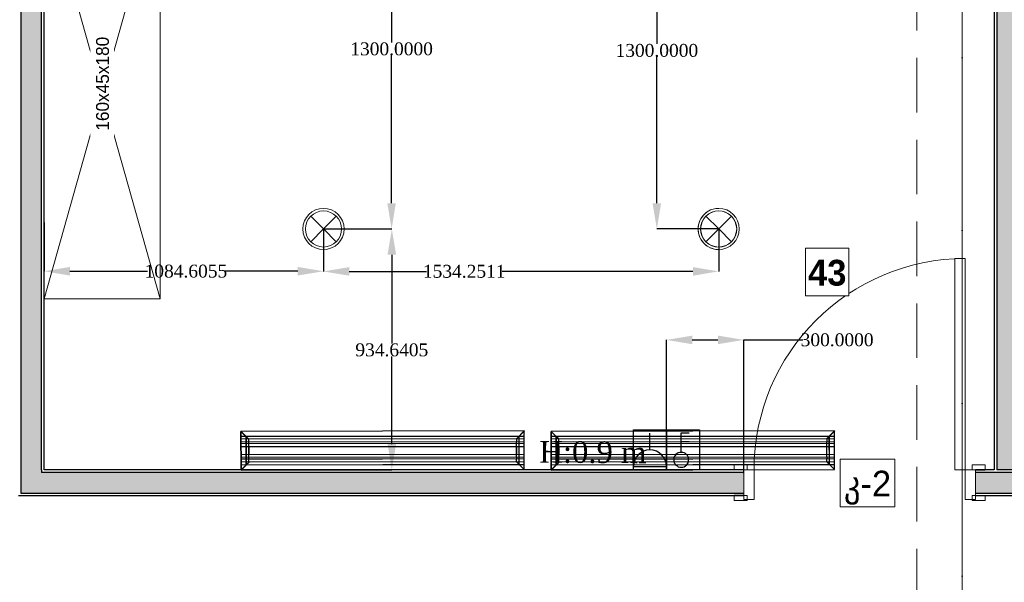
# Model space of a CAD drawing. Header units: millimetres. Extents: x 0 to 88385, y 0 to 41127.
# Tile 68 of 244: x 45573 to 49396, y 22507 to 24690. Entities that reach past the tile are written whole.
import ezdxf
from ezdxf import colors
from ezdxf.entities.mleader import LeaderData, LeaderLine
from ezdxf.enums import TextEntityAlignment as Align
from ezdxf.math import Vec2, Vec3

# ---------------------------------------------------------------- set-up
doc = ezdxf.new("R2010")
doc.units = ezdxf.units.MM
doc.header["$MEASUREMENT"] = 0
doc.set_wipeout_variables(frame=1)
for name, pattern in [('Dot & Dashed', [670.277762, 317.5, -176.388889, 0, -176.388874]), ('Hidden', [317.5, 211.666667, -105.833333]), ('Wipeout_Contour', [1000, 0, -1000])]:
    doc.linetypes.add(name, pattern=pattern)
for name, color, linetype in [('- განათება', 7, 'Continuous'), ('- მექანიკური ნაწილი', 7, 'Continuous'), ('- საშტეფცელო როზეტები', 7, 'Continuous'), ('Edges', 7, 'Continuous'), ('New_Structural - Bearing', 7, 'Continuous'), ('Structural - Bearing', 7, 'Continuous'), ('Structural - Grid', 7, 'Continuous')]:
    doc.layers.add(name, color=color, linetype=linetype)
for name, color, linetype, lineweight in [('New_Annotation - Text_Pen_No__1', 7, 'Continuous', 13), ('New_Annotation - Text_Pen_No__20', 1, 'Continuous', 0), ('New_Archicad Doors_Pen_No__1', 7, 'Continuous', 13), ('New_Interior - Furniture _Pen_No__1', 7, 'Continuous', 13), ('New_Structural - Bearing_Pen_No__1', 7, 'Continuous', 13)]:
    doc.layers.add(name, color=color, linetype=linetype, lineweight=lineweight)
for name, color, linetype, lineweight, true_color in [('New_Interior - Lamp_Pen_No__77', 7, 'Continuous', 20, 0xffeb28), ('New_Structural - Bearing_Pen_No__5', 7, 'Continuous', 25, 0x40a5ff), ('New_Structural - Bearing_Pen_No__57', 7, 'Continuous', 25, 0xdcd214), ('Structural - Bearing_Pen_No__81', 7, 'Continuous', 20, 0x6a6a6a), ('Structural - Grid_Pen_No__81', 7, 'Continuous', 20, 0x6a6a6a)]:
    doc.layers.add(name, color=color, linetype=linetype, lineweight=lineweight, true_color=true_color)
doc.styles.add('GENERATED_STYLE_2', font='txt')
doc.styles.add('GENERATED_STYLE_3', font='txt')
doc.styles.get("Standard").update_dxf_attribs({"font": 'sylfaen.ttf'})
doc.dimstyles.get("Standard").update_dxf_attribs({"dimtxt": 0.18, "dimasz": 0.18, "dimexe": 0.18, "dimexo": 0.0625, "dimgap": 0.09, "dimtad": 0, "dimtih": 1, "dimtoh": 1, "dimdec": 4, "dimzin": 0, "dimdsep": 46, "dimtxsty": 'Standard', "dimcen": 0.09, "dimadec": 0, "dimazin": 0, "dimtfac": 1, "dimtdec": 4, "dimtofl": 0, "dimtmove": 0, "dimatfit": 3, "dimfxl": 1, "dimtolj": 1, "dimtzin": 0, "dimarcsym": 0})

# ---------------------------------------------------------------- blocks, each defined once
blk = doc.blocks.new('Door_3')
at = {"layer": 'New_Archicad Doors_Pen_No__1', "color": 7, "linetype": 'Continuous', "lineweight": 13}
for p, q in [((370, 0), (370, 820)), ((370, 820), (410, 820)), ((410, 820), (410, 0)), ((-487, 0), (-487, 19)), ((-487, 19), (-437, 19)), ((-437, 0), (-487, 0)), ((-450, 0), (-487, 0)), ((-450, 0), (-487, 0)), ((-410, 0), (-450, 0)), ((-450, 0), (-450, -115)), ((-450, 0), (-450, -10)), ((-450, 0), (-450, -10)), ((-437, 19), (-437, 0)), ((-410, -115), (-410, 0)), ((410, 0), (370, 0)), ((450, 0), (410, 0)), ((410, 0), (410, -115)), ((437, 19), (487, 19)), ((437, 0), (437, 19)), ((487, 0), (437, 0)), ((450, -115), (450, 0)), ((450, 0), (450, -10)), ((450, 0), (450, -10)), ((450, 0), (487, 0)), ((450, 0), (487, 0)), ((487, 19), (487, 0)), ((-450, -10), (-450, -90)), ((-450, -10), (-450, -90)), ((450, -10), (450, -90)), ((450, -10), (450, -90)), ((-487, -119), (-487, -100)), ((-487, -100), (-437, -100)), ((-450, -100), (-487, -100)), ((-450, -100), (-487, -100)), ((-450, -90), (-450, -100)), ((-450, -90), (-450, -100)), ((-437, -100), (-437, -119)), ((437, -100), (487, -100)), ((437, -119), (437, -100)), ((450, -90), (450, -100)), ((450, -90), (450, -100)), ((450, -100), (487, -100)), ((450, -100), (487, -100)), ((487, -100), (487, -119)), ((-437, -119), (-487, -119)), ((-450, -115), (-410, -115)), ((410, -115), (450, -115)), ((487, -119), (437, -119))]:
    blk.add_line(p, q, dxfattribs=at)
blk.add_arc((410, 0), 820, 90, 180, dxfattribs=at)
blk = doc.blocks.new('Wall_62', base_point=(-19144.8, 22843.6))
at = {"layer": 'New_Structural - Bearing_Pen_No__57', "linetype": 'Continuous', "lineweight": 25, "true_color": 0xdcd214}
for points in [[(-38662.6, 22933.6), (-38662.6, 22853.6), (-38582.6, 22933.6)], [(-38582.6, 22933.6), (-38662.6, 22853.6), (-38582.6, 22853.6)], [(-38582.6, 22933.6), (-38582.6, 22853.6), (-35856.5, 22853.6), (-35856.5, 22933.6)], [(-34956.5, 22933.6), (-34956.5, 22853.6), (-34709.3, 22853.6), (-34709.3, 22933.6)]]:
    blk.add_hatch(color=52, dxfattribs=at).paths.add_polyline_path(points)
at = {"layer": 'New_Structural - Bearing_Pen_No__1', "color": 7, "linetype": 'Continuous', "lineweight": 13}
for p, q in [((-35856.5, 22943.6), (-35856.5, 22933.6)), ((-34956.5, 22943.6), (-34956.5, 22933.6)), ((-35856.5, 22933.6), (-35856.5, 22853.6)), ((-34956.5, 22933.6), (-34956.5, 22853.6)), ((-35856.5, 22853.6), (-35856.5, 22843.6)), ((-34956.5, 22853.6), (-34956.5, 22843.6))]:
    blk.add_line(p, q, dxfattribs=at)
at = {"layer": 'New_Structural - Bearing_Pen_No__5', "color": 161, "linetype": 'Continuous', "lineweight": 25, "true_color": 0x40a5ff}
for p, q in [((-38582.6, 22943.6), (-38582.6, 22933.6)), ((-35856.5, 22943.6), (-35893.5, 22943.6)), ((-34956.5, 22943.6), (-34919.5, 22943.6)), ((-38662.6, 22933.6), (-38662.6, 22853.6)), ((-35856.5, 22933.6), (-38582.6, 22933.6)), ((-34709.3, 22933.6), (-34956.5, 22933.6)), ((-38662.6, 22853.6), (-38582.6, 22853.6)), ((-38582.6, 22853.6), (-35856.5, 22853.6)), ((-35856.5, 22843.6), (-35893.5, 22843.6)), ((-34956.5, 22853.6), (-34709.3, 22853.6)), ((-34956.5, 22843.6), (-34919.5, 22843.6))]:
    blk.add_line(p, q, dxfattribs=at)
at = {"layer": 'New_Structural - Bearing_Pen_No__5', "color": 161, "linetype": 'Continuous', "lineweight": 25, "true_color": 0x40a5ff, "flags": 128}
for points in [[(-35856.5, 22943.6), (-38572.6, 22943.6)], [(-34883.8, 22943.6), (-34956.5, 22943.6)], [(-34793.8, 22943.6), (-34873.8, 22943.6)], [(-38672.6, 22843.6), (-35856.5, 22843.6)], [(-34956.5, 22843.6), (-34709.3, 22843.6)]]:
    blk.add_lwpolyline(points, dxfattribs=at)
at = {"layer": 'New_Archicad Doors_Pen_No__1', "color": 7, "linetype": 'Continuous', "lineweight": 13, "zscale": 1000}
blk.add_blockref('Door_3', (-35406.5, 22943.6), dxfattribs=at)
blk = doc.blocks.new('Wall_63', base_point=(-38672.6, 22843.6))
at = {"layer": 'New_Structural - Bearing_Pen_No__57', "linetype": 'Continuous', "lineweight": 25, "true_color": 0xdcd214}
blk.add_hatch(color=52, dxfattribs=at).paths.add_polyline_path([(-38582.6, 30175.2), (-38662.6, 30175.2), (-38662.6, 22933.6), (-38582.6, 22933.6)])
at = {"layer": 'New_Structural - Bearing_Pen_No__5', "color": 161, "linetype": 'Continuous', "lineweight": 25, "true_color": 0x40a5ff}
for p, q in [((-38662.6, 30175.2), (-38662.6, 22933.6)), ((-38582.6, 22943.6), (-38582.6, 30175.2)), ((-38582.6, 22943.6), (-38582.6, 22933.6)), ((-38662.6, 22933.6), (-38662.6, 22853.6))]:
    blk.add_line(p, q, dxfattribs=at)
at = {"layer": 'New_Structural - Bearing_Pen_No__5', "color": 161, "linetype": 'Continuous', "lineweight": 25, "true_color": 0x40a5ff, "flags": 128}
blk.add_lwpolyline([(-38572.6, 22943.6), (-38572.6, 30008.2)], dxfattribs=at)
blk = doc.blocks.new('Wall_64', base_point=(-34783.8, 32488))
at = {"layer": 'New_Structural - Bearing_Pen_No__57', "linetype": 'Continuous', "lineweight": 25, "true_color": 0xdcd214}
blk.add_hatch(color=52, dxfattribs=at).paths.add_polyline_path([(-34873.8, 32488), (-34873.8, 26838), (-34833.8, 26838), (-34833.8, 26488), (-34873.8, 26488), (-34873.8, 22943.6), (-34793.8, 22943.6), (-34793.8, 32488)])
at = {"layer": 'New_Structural - Bearing_Pen_No__1', "color": 7, "linetype": 'Continuous', "lineweight": 13, "flags": 128}
blk.add_lwpolyline([(-34793.8, 22943.6), (-34873.8, 22943.6)], dxfattribs=at)
at = {"layer": 'New_Structural - Bearing_Pen_No__5', "color": 161, "linetype": 'Continuous', "lineweight": 25, "true_color": 0x40a5ff}
blk.add_line((-34873.8, 26488), (-34873.8, 22943.6), dxfattribs=at)
at = {"layer": 'New_Structural - Bearing_Pen_No__5', "color": 161, "linetype": 'Continuous', "lineweight": 25, "true_color": 0x40a5ff, "flags": 128}
blk.add_lwpolyline([(-34883.8, 26488), (-34883.8, 22943.6)], dxfattribs=at)
blk = doc.blocks.new('Wardrobe 01_2')
at = {"layer": 'New_Interior - Furniture _Pen_No__1', "color": 7, "linetype": 'Continuous', "lineweight": 13}
for p, q in [((1600, 0), (0, 450)), ((0, 0), (1600, 450))]:
    blk.add_line(p, q, dxfattribs=at)
at = {"layer": 'New_Interior - Furniture _Pen_No__1', "color": 7, "linetype": 'Continuous', "lineweight": 13, "flags": 128}
blk.add_lwpolyline([(0, 0), (1600, 0), (1600, 450), (0, 450)], close=True, dxfattribs=at)
blk = doc.blocks.new('Standard grid marker_2')
at = {"layer": 'Structural - Grid_Pen_No__81', "color": 251, "linetype": 'Continuous', "lineweight": 20, "true_color": 0x6a6a6a}
blk.add_line((1000, 0), (27734.9, 0), dxfattribs=at)
at = {"layer": 'Structural - Grid_Pen_No__81', "color": 251, "lineweight": 20, "true_color": 0x6a6a6a, "style": 'GENERATED_STYLE_2'}
for tag, p in [('AC_MarkerText_1_0', (-1.5, -46.7)), ('AC_MarkerText_1_1', (28933.4, -46.7))]:
    blk.add_attdef(tag, text='', height=100, rotation=270, dxfattribs=at).set_placement(p, align=Align.TOP_CENTER)
blk = doc.blocks.new('Beam_7', base_point=(-35008.8, 14663))
at = {"layer": 'Structural - Bearing_Pen_No__81', "color": 251, "linetype": 'Dot & Dashed', "lineweight": 20, "true_color": 0x6a6a6a}
blk.add_line((-35008.8, 14663), (-35008.8, 32663), dxfattribs=at)
at = {"layer": 'Structural - Bearing_Pen_No__81', "color": 251, "linetype": 'Hidden', "lineweight": 20, "true_color": 0x6a6a6a}
blk.add_line((-35183.8, 20838), (-35183.8, 26488), dxfattribs=at)
blk = doc.blocks.new('2-იანი ჩარჩო')
at = {"layer": '- საშტეფცელო როზეტები', "color": 5}
blk.add_line((8600.4, 3737), (8600.4, 3582), dxfattribs=at)
for points in [[(8472.1, 3582), (8472.1, 3737), (8600.4, 3737)], [(8600.4, 3737), (8728.7, 3737), (8728.7, 3582), (8600.4, 3582)], [(8600.4, 3582), (8472.1, 3582)]]:
    blk.add_lwpolyline(points, dxfattribs=at)
blk = doc.blocks.new('- საშტეფცელო როზეტი IP22')
at = {"layer": '- საშტეფცელო როზეტები', "color": 5}
for p, q in [((8536.7, 3822.7), (8536.7, 3888.1)), ((8472.6, 3758.6), (8600.9, 3758.6))]:
    blk.add_line(p, q, dxfattribs=at)
blk.add_arc((8536.7, 3758.6), 64.1, 0, 180, dxfattribs=at)
blk = doc.blocks.new('ორკლავიშა ჩამრთველლი იპ 22')
at = {"layer": '- განათება', "color": 6}
for points in [[(0, 353), (-106, 353)], [(0, 97), (0, 353)], [(0, 238), (-106, 238)]]:
    blk.add_lwpolyline(points, dxfattribs=at)
blk.add_circle((0, 0), 97.5, dxfattribs=at)
blk = doc.blocks.new('lineardiffplan')
at = {"layer": 'Edges'}
for p, q in [((392.8, 274.9), (392.8, 274.6)), ((393.1, 274.9), (392.8, 274.9)), ((422.8, 244.9), (392.8, 274.9)), ((392.8, 274.6), (392.9, 274.5)), ((392.9, 125.2), (392.9, 274.5)), ((412.4, 255), (392.9, 274.5)), ((393.1, 274.9), (393.2, 274.8)), ((393.2, 274.8), (412.7, 255.3)), ((1462.8, 244.9), (1492.8, 274.9)), ((1472.9, 255.3), (1492.4, 274.8)), ((1473.2, 254.9), (1492.8, 274.5)), ((1492.4, 274.8), (1492.5, 274.9)), ((1492.8, 274.9), (1492.5, 274.9)), ((1492.8, 274.5), (1492.8, 274.9)), ((1492.8, 274.5), (1492.8, 274.5)), ((1492.8, 125.4), (1492.8, 274.5)), ((1492.8, 255.3), (392.9, 255.3)), ((392.9, 254.9), (1492.8, 254.9)), ((392.9, 244.9), (1492.8, 244.9)), ((392.9, 233.2), (1492.8, 233.2)), ((392.9, 233), (1492.8, 233)), ((412.4, 144.7), (412.4, 255)), ((412.8, 254.6), (412.4, 255)), ((412.7, 255.3), (413.1, 254.9)), ((412.8, 145.1), (412.8, 254.6)), ((412.8, 254.6), (422.8, 244.6)), ((413.1, 254.9), (423.1, 244.9)), ((422.8, 244.6), (422.8, 244.9)), ((422.8, 244.9), (423.1, 244.9)), ((422.8, 244.6), (422.8, 244.6)), ((422.8, 244.6), (422.8, 233.2)), ((422.8, 233), (422.8, 233.2)), ((422.8, 226.8), (422.8, 233)), ((423.1, 244.9), (423.1, 244.9)), ((1472.5, 254.9), (1462.5, 244.9)), ((1462.5, 244.9), (1462.5, 244.9)), ((1462.5, 244.9), (1462.8, 244.9)), ((1462.8, 244.9), (1462.9, 244.6)), ((1462.8, 244.5), (1462.9, 244.6)), ((1462.8, 233.2), (1462.8, 244.5)), ((1462.8, 233), (1462.8, 233.2)), ((1462.8, 226.8), (1462.8, 233)), ((1462.9, 244.6), (1472.8, 254.5)), ((1472.9, 255.3), (1472.5, 254.9)), ((1472.8, 254.5), (1473.2, 254.9)), ((1472.8, 254.5), (1472.8, 145.3)), ((1473.2, 144.9), (1473.2, 254.9)), ((392.9, 226.8), (1492.8, 226.8)), ((392.9, 226.5), (1492.8, 226.5)), ((392.9, 214.9), (1492.8, 214.9)), ((1492.8, 214.8), (392.9, 214.8)), ((422.4, 214.9), (422.3, 214.9)), ((422.8, 214.9), (422.4, 214.9)), ((422.8, 226.5), (422.8, 226.8)), ((422.8, 214.9), (422.8, 226.5)), ((422.8, 184.9), (422.8, 214.9)), ((423.2, 214.9), (422.8, 214.9)), ((423.2, 214.8), (422.8, 214.9)), ((423.2, 214.8), (423.2, 214.9)), ((423.2, 214.8), (423.2, 184.9)), ((1462.8, 214.9), (1462.4, 214.9)), ((1462.4, 214.9), (1462.4, 214.8)), ((1462.8, 214.9), (1462.4, 214.8)), ((1462.4, 184.9), (1462.4, 214.8)), ((1462.8, 226.5), (1462.8, 226.8)), ((1462.8, 214.9), (1462.8, 226.5)), ((1462.8, 214.9), (1462.8, 184.9)), ((1462.8, 214.9), (1463.2, 214.9)), ((1463.2, 214.9), (1463.3, 214.9)), ((392.8, 124.9), (422.8, 154.9)), ((1492.8, 184.9), (392.9, 184.9)), ((392.9, 173.2), (1492.8, 173.2)), ((392.9, 173), (1492.8, 173)), ((392.9, 166.8), (1492.8, 166.8)), ((392.9, 166.5), (1492.8, 166.5)), ((392.9, 154.9), (1492.8, 154.9)), ((412.8, 145.1), (422.8, 155.1)), ((423.1, 154.8), (413.1, 144.9)), ((422.4, 184.9), (422.3, 184.9)), ((422.8, 184.9), (422.4, 184.9)), ((422.8, 184.9), (423.2, 184.9)), ((422.8, 173.2), (422.8, 184.9)), ((422.8, 173), (422.8, 173.2)), ((422.8, 173), (422.8, 166.8)), ((422.8, 166.5), (422.8, 166.8)), ((422.8, 155.1), (422.8, 166.5)), ((422.8, 154.9), (422.8, 155.1)), ((422.8, 155.1), (422.8, 155.1)), ((423.1, 154.8), (422.8, 154.9)), ((423.1, 154.8), (423.1, 154.9)), ((1462.4, 184.9), (1462.8, 184.9)), ((1462.5, 154.8), (1462.4, 154.9)), ((1462.8, 154.9), (1462.5, 154.8)), ((1462.5, 154.8), (1472.4, 144.9)), ((1462.8, 173.2), (1462.8, 184.9)), ((1463.2, 184.9), (1462.8, 184.9)), ((1462.8, 173), (1462.8, 173.2)), ((1462.8, 166.8), (1462.8, 173)), ((1462.8, 166.5), (1462.8, 166.8)), ((1462.8, 155.3), (1462.8, 166.5)), ((1462.9, 155.2), (1462.8, 155.3)), ((1462.9, 155.2), (1462.8, 154.9)), ((1462.8, 154.9), (1492.8, 124.9)), ((1472.8, 145.3), (1462.9, 155.2)), ((1463.2, 184.9), (1463.3, 184.9)), ((392.9, 125.2), (392.8, 125.1)), ((392.8, 125.1), (392.8, 124.9)), ((392.8, 124.9), (393.1, 124.9)), ((1492.8, 144.9), (392.9, 144.9)), ((392.9, 125.2), (412.4, 144.7)), ((392.9, 144.5), (1492.8, 144.5)), ((393.2, 124.9), (393.1, 124.9)), ((412.7, 144.5), (393.2, 124.9)), ((412.8, 145.1), (412.4, 144.7)), ((412.7, 144.5), (413.1, 144.9)), ((1472.4, 144.9), (1472.8, 144.5)), ((1473.2, 144.9), (1472.8, 145.3)), ((1472.8, 144.5), (1492.4, 124.9)), ((1473.2, 144.9), (1492.8, 125.4)), ((1492.4, 124.9), (1492.8, 124.9)), ((1492.4, 124.9), (1492.4, 124.9)), ((1492.8, 125.3), (1492.8, 125.4)), ((1492.8, 124.9), (1492.8, 125.3))]:
    blk.add_line(p, q, dxfattribs=at)
blk.add_lwpolyline([(393.2, 274.8), (1492.8, 274.8), (1492.8, 124.9), (393.2, 124.9)], close=True, dxfattribs=at)
blk = doc.blocks.new('Recessed Spot')
at = {"layer": 'New_Interior - Lamp_Pen_No__77', "color": 2, "linetype": 'Continuous', "lineweight": 20, "true_color": 0xffeb28}
for q in [(-49.5, 49.5), (49.5, 49.5), (-49.5, -49.5), (49.5, -49.5)]:
    blk.add_line((0, 0), q, dxfattribs=at)
at = {"layer": 'New_Interior - Lamp_Pen_No__77', "color": 2, "linetype": 'Continuous', "lineweight": 20, "true_color": 0xffeb28, "flags": 128}
blk.add_lwpolyline([(80, 0, 1), (-80, 0, 1)], format="xyb", close=True, dxfattribs=at)
at = {"layer": 'New_Interior - Lamp_Pen_No__77', "color": 2, "linetype": 'Continuous', "lineweight": 20, "true_color": 0xffeb28}
blk.add_circle((0, 0), 70, dxfattribs=at)
blk = doc.blocks.new('*D533')
at = {"layer": '- საშტეფცელო როზეტები', "color": 0, "lineweight": -2, "transparency": 16777216}
for p, q in [((48083.8, 22943.7), (48083.8, 23448)), ((48183.8, 23447.8), (48283.8, 23447.8)), ((48383.8, 22930.7), (48383.8, 23448)), ((48383.8, 23447.8), (48612.9, 23447.8))]:
    blk.add_line(p, q, dxfattribs=at)
at = {"layer": '- საშტეფცელო როზეტები', "color": 0, "transparency": 16777216}
for points in [[(48183.8, 23464.5), (48183.8, 23431.2), (48083.8, 23447.8)], [(48283.8, 23464.5), (48283.8, 23431.2), (48383.8, 23447.8)]]:
    blk.add_solid(points, dxfattribs=at)
at = {"layer": 'Defpoints', "color": 0, "transparency": 16777216}
for p in [(48083.8, 23447.8), (48083.8, 22943.6), (48383.8, 22930.6)]:
    blk.add_point(p, dxfattribs=at)
at = {"layer": '- საშტეფცელო როზეტები', "color": 0, "transparency": 16777216, "insert": (48746.4, 23447.8), "char_height": 50, "attachment_point": 5}
blk.add_mtext('\\A1;{\\fSylfaen|b0|i0|c0|p18;300.0000}', dxfattribs=at)
blk = doc.blocks.new('*D662')
at = {"layer": '- განათება', "color": 0, "lineweight": -2, "transparency": 16777216}
for p, q in [((45667.6, 23902.9), (45667.6, 23714.1)), ((46752.3, 23878.2), (46752.3, 23714.1)), ((45767.6, 23714.3), (46069.5, 23714.3)), ((46652.3, 23714.3), (46366.5, 23714.3))]:
    blk.add_line(p, q, dxfattribs=at)
at = {"layer": '- განათება', "color": 0, "transparency": 16777216}
for points in [[(45767.6, 23730.9), (45767.6, 23697.6), (45667.6, 23714.3)], [(46652.3, 23730.9), (46652.3, 23697.6), (46752.3, 23714.3)]]:
    blk.add_solid(points, dxfattribs=at)
at = {"layer": 'Defpoints', "color": 0, "transparency": 16777216}
for p in [(45667.6, 23903), (46752.3, 23878.2), (46752.3, 23714.3)]:
    blk.add_point(p, dxfattribs=at)
at = {"layer": '- განათება', "color": 0, "transparency": 16777216, "insert": (46218, 23714.3), "char_height": 50, "attachment_point": 5}
blk.add_mtext('\\A1;{\\fSylfaen|b0|i0|c0|p18;1084.6055}', dxfattribs=at)
blk = doc.blocks.new('*D663')
at = {"layer": '- განათება', "color": 0, "lineweight": -2, "transparency": 16777216}
for p, q in [((46752.3, 23878.2), (47017.7, 23878.2)), ((47017.5, 23778.2), (47017.5, 23434.4)), ((47017.5, 23043.6), (47017.5, 23383)), ((46756.5, 22943.6), (47017.7, 22943.6))]:
    blk.add_line(p, q, dxfattribs=at)
at = {"layer": '- განათება', "color": 0, "transparency": 16777216}
for points in [[(47000.9, 23778.2), (47034.2, 23778.2), (47017.5, 23878.2)], [(47000.9, 23043.6), (47034.2, 23043.6), (47017.5, 22943.6)]]:
    blk.add_solid(points, dxfattribs=at)
at = {"layer": 'Defpoints', "color": 0, "transparency": 16777216}
for p in [(46752.3, 23878.2), (47017.5, 23878.2), (46756.4, 22943.6)]:
    blk.add_point(p, dxfattribs=at)
at = {"layer": '- განათება', "color": 0, "transparency": 16777216, "insert": (47017.5, 23408.7), "char_height": 50, "attachment_point": 5}
blk.add_mtext('\\A1;{\\fSylfaen|b0|i0|c0|p18;934.6405}', dxfattribs=at)
blk = doc.blocks.new('*D671')
at = {"layer": '- განათება', "color": 0, "lineweight": -2, "transparency": 16777216}
for p, q in [((46752.3, 25178.2), (47016.7, 25178.2)), ((47016.6, 25078.2), (47016.6, 24602.3)), ((47016.6, 23978.2), (47016.6, 24551)), ((46752.3, 23878.2), (47016.7, 23878.2))]:
    blk.add_line(p, q, dxfattribs=at)
at = {"layer": '- განათება', "color": 0, "transparency": 16777216}
for points in [[(46999.9, 25078.2), (47033.2, 25078.2), (47016.6, 25178.2)], [(46999.9, 23978.2), (47033.2, 23978.2), (47016.6, 23878.2)]]:
    blk.add_solid(points, dxfattribs=at)
at = {"layer": 'Defpoints', "color": 0, "transparency": 16777216}
for p in [(46752.3, 25178.2), (46752.3, 23878.2), (47016.6, 23878.2)]:
    blk.add_point(p, dxfattribs=at)
at = {"layer": '- განათება', "color": 0, "transparency": 16777216, "insert": (47016.6, 24576.7), "char_height": 50, "attachment_point": 5}
blk.add_mtext('\\A1;{\\fSylfaen|b0|i0|c0|p18;1300.0000}', dxfattribs=at)
blk = doc.blocks.new('*D672')
at = {"layer": '- განათება', "color": 0, "lineweight": -2, "transparency": 16777216}
for p, q in [((46752.3, 23878.2), (46752.3, 23713.4)), ((48286.5, 23878.2), (48286.5, 23713.4)), ((46852.3, 23713.6), (47151.7, 23713.6)), ((48186.5, 23713.6), (47445.5, 23713.6))]:
    blk.add_line(p, q, dxfattribs=at)
at = {"layer": '- განათება', "color": 0, "transparency": 16777216}
for points in [[(46852.3, 23730.3), (46852.3, 23696.9), (46752.3, 23713.6)], [(48186.5, 23730.3), (48186.5, 23696.9), (48286.5, 23713.6)]]:
    blk.add_solid(points, dxfattribs=at)
at = {"layer": 'Defpoints', "color": 0, "transparency": 16777216}
for p in [(46752.3, 23878.2), (48286.5, 23878.2), (48286.5, 23713.6)]:
    blk.add_point(p, dxfattribs=at)
at = {"layer": '- განათება', "color": 0, "transparency": 16777216, "insert": (47298.6, 23713.6), "char_height": 50, "attachment_point": 5}
blk.add_mtext('\\A1;{\\fSylfaen|b0|i0|c0|p18;1534.2511}', dxfattribs=at)
blk = doc.blocks.new('*D675')
at = {"layer": '- განათება', "color": 0, "lineweight": -2, "transparency": 16777216}
for p, q in [((48286.4, 25178.2), (48046.3, 25178.2)), ((48046.5, 25078.2), (48046.5, 24596.3)), ((48046.5, 23978.2), (48046.5, 24545)), ((48286.4, 23878.2), (48046.3, 23878.2))]:
    blk.add_line(p, q, dxfattribs=at)
at = {"layer": '- განათება', "color": 0, "transparency": 16777216}
for points in [[(48029.8, 25078.2), (48063.2, 25078.2), (48046.5, 25178.2)], [(48029.8, 23978.2), (48063.2, 23978.2), (48046.5, 23878.2)]]:
    blk.add_solid(points, dxfattribs=at)
at = {"layer": 'Defpoints', "color": 0, "transparency": 16777216}
for p in [(48286.5, 25178.2), (48046.5, 23878.2), (48286.5, 23878.2)]:
    blk.add_point(p, dxfattribs=at)
at = {"layer": '- განათება', "color": 0, "transparency": 16777216, "insert": (48046.5, 24570.7), "char_height": 50, "attachment_point": 5}
blk.add_mtext('\\A1;{\\fSylfaen|b0|i0|c0|p18;1300.0000}', dxfattribs=at)
blk = doc.blocks.new('AVARIULI GANATEBA')
at = {"layer": '- განათება', "color": 3, "linetype": 'Continuous', "lineweight": 20}
for q in [(-49.5, 49.5), (49.5, 49.5), (-49.5, -49.5), (49.5, -49.5)]:
    blk.add_line((0, 0), q, dxfattribs=at)
for major_axis, start_param, end_param in [((56.6, 56.6), 0.785398, 3.926991), ((56.6, 56.6), 3.926991, 7.068583), ((-49.5, 49.5), 2.356194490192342, 8.639379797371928)]:
    blk.add_ellipse((0, 0), major_axis=major_axis, ratio=1, start_param=start_param, end_param=end_param, dxfattribs=at)

msp = doc.modelspace()

# ---------------------------------------------------------------- block references
at = {"layer": '- განათება', "color": 2, "linetype": 'Continuous', "lineweight": 20, "true_color": 0xffeb28, "zscale": 1000, "rotation": 89.99999999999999}
for p in [(46752.25477, 23878.24177), (48286.5059, 23878.24177)]:
    msp.add_blockref('Recessed Spot', p, dxfattribs=at)
at = {"layer": '- განათება', "color": 1}
msp.add_blockref('AVARIULI GANATEBA', (48286.5059, 23878.24177), dxfattribs=at)
at = {"layer": '- განათება', "color": 6, "xscale": -0.2965673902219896, "yscale": 0.2965673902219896, "zscale": 0.2965673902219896}
msp.add_blockref('ორკლავიშა ჩამრთველლი იპ 22', (48141, 22982.49288), dxfattribs=at)
at = {"layer": '- მექანიკური ნაწილი', "xscale": -1, "rotation": 0.08827330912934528}
for p in [(47924.96394, 22820.15643), (49129.21313, 22820.15643)]:
    msp.add_blockref('lineardiffplan', p, dxfattribs=at)
at = {"layer": '- საშტეფცელო როზეტები', "color": 5}
msp.add_blockref('2-იანი ჩარჩო', (39483.36652, 19361.62884), dxfattribs=at)
at = {"layer": '- საშტეფცელო როზეტები'}
msp.add_blockref('- საშტეფცელო როზეტი IP22', (39482.87678, 19198.01547), dxfattribs=at)
at = {"layer": 'New_Interior - Furniture _Pen_No__1', "color": 7, "linetype": 'Continuous', "lineweight": 13, "xscale": -1, "zscale": 1000, "rotation": 90}
msp.add_blockref('Wardrobe 01_2', (46117.6493, 25206.69146), dxfattribs=at)
at = {"layer": 'New_Structural - Bearing', "color": 7, "lineweight": 35}
for name, p in [('Wall_63', (45567.6493, 22843.6013)), ('Wall_64', (49456.5059, 32487.98097)), ('Wall_62', (65095.50151, 22843.6013))]:
    msp.add_blockref(name, p, dxfattribs=at)
at = {"layer": 'Structural - Bearing', "color": 251, "lineweight": 20, "true_color": 0x6a6a6a}
msp.add_blockref('Beam_7', (49231.5059, 14662.98097), dxfattribs=at)
at = {"layer": 'Structural - Grid', "color": 8, "linetype": 'Continuous', "lineweight": 15, "zscale": 1000, "rotation": 90}
msp.add_blockref('Standard grid marker_2', (49231.5059, 11703.05519), dxfattribs=at)

# ---------------------------------------------------------------- texts
at = {"layer": '- საშტეფცელო როზეტები', "color": 5, "insert": (48006.27604, 23053.23989), "char_height": 83.964469, "attachment_point": 3, "rotation": 359.68932566}
msp.add_mtext_dynamic_manual_height_columns('H:0.9 m', width=710.9466492, gutter_width=1.70068, heights=[0], dxfattribs=at)

# ---------------------------------------------------------------- dimensions: what is measured, and where the dimension line sits
at = {"layer": '- განათება', "color": 1}
for base, p1, p2, angle, picture, middle in [((47016.55574, 23878.24177), (46752.25477, 25178.24177), (46752.25477, 23878.24177), 270, '*D671', (47016.55574, 24576.67684)), ((48046.5, 23878.24177), (48286.5059, 25178.24177), (48286.5059, 23878.24177), 270, '*D675', (48046.5, 24570.67684)), ((47017.52592, 23878.24177), (46756.44177, 22943.6013), (46752.25477, 23878.24177), 90, '*D663', (47017.52592, 23408.67893))]:
    dim = msp.add_linear_dim(base=base, p1=p1, p2=p2, angle=angle, text='{\\fSylfaen|b0|i0|c0|p18;<>}', dimstyle='Standard', override={"dimtxt": 50, "dimasz": 100}, dxfattribs=at)
    dim.commit()
    dim.dimension.update_dxf_attribs({"geometry": picture, "text_midpoint": middle, "dimtype": 160})
for base, p1, p2, picture, middle in [((46752.25477, 23714.25855), (45667.6493, 23903), (46752.25477, 23878.24177), '*D662', (46218, 23714.25855)), ((48286.5059, 23713.58941), (46752.25477, 23878.24177), (48286.5059, 23878.24177), '*D672', (47298.59062, 23713.58941))]:
    dim = msp.add_linear_dim(base=base, p1=p1, p2=p2, text='{\\fSylfaen|b0|i0|c0|p18;<>}', dimstyle='Standard', override={"dimtxt": 50, "dimasz": 100}, dxfattribs=at)
    dim.commit()
    dim.dimension.update_dxf_attribs({"geometry": picture, "text_midpoint": middle, "dimtype": 160})

# ---------------------------------------------------------------- next in the draw order: wipeouts: each hides what was drawn before it
at = {"color": 7, "linetype": 'Wipeout_Contour', "lineweight": 13, "ltscale": 227225.765304}
msp.add_wipeout([(45938.8611, 24236.41246), (45938.8611, 24647.32229), (45846.4368, 24647.32229), (45846.4368, 24236.41246)], dxfattribs=at).dxf.layer = 'New_Annotation - Text_Pen_No__1'
at = {"color": 1, "linetype": 'Continuous', "lineweight": 0, "ltscale": 213604.052743}
msp.add_wipeout([(48624.07662, 23618.71818), (48792.22212, 23618.71818), (48792.22212, 23803.56688), (48624.07662, 23803.56688)], dxfattribs=at).dxf.layer = 'New_Annotation - Text_Pen_No__20'
at = {"color": 1, "linetype": 'Continuous', "lineweight": 0, "ltscale": 210725.265553}
msp.add_wipeout([(48757.97664, 22800.70111), (48970.92211, 22800.70111), (48970.92211, 22985.55047), (48757.97664, 22985.55047)], dxfattribs=at).dxf.layer = 'New_Annotation - Text_Pen_No__20'

# ---------------------------------------------------------------- next in the draw order: linework, layer by layer
at = {"layer": 'New_Annotation - Text_Pen_No__20', "color": 1, "linetype": 'Continuous', "lineweight": 0, "flags": 128}
for points in [[(48624.07662, 23618.71818), (48792.22212, 23618.71818), (48792.22212, 23803.56688), (48624.07662, 23803.56688), (48624.07662, 23618.71818)], [(48757.97664, 22800.70111), (48970.92211, 22800.70111), (48970.92211, 22985.55047), (48757.97664, 22985.55047), (48757.97664, 22800.70111)]]:
    msp.add_lwpolyline(points, close=True, dxfattribs=at)

# ---------------------------------------------------------------- next in the draw order: texts
at = {"layer": 'New_Annotation - Text_Pen_No__1', "color": 7, "linetype": 'Continuous', "lineweight": 13, "insert": (45869.11559, 24441.86738), "char_height": 50, "attachment_point": 2, "rotation": 90, "style": 'GENERATED_STYLE_2'}
msp.add_mtext('\\A1;{\\pqc;\\fBOG 2018|b0|i0|c0|p0;\\W1.000000;1\\fBOG 2018|b0|i0|c0|p0;\\W1.000000;6\\fBOG 2018|b0|i0|c0|p0;\\W1.000000;0x45x180}', dxfattribs=at)
at = {"layer": 'New_Annotation - Text_Pen_No__20', "color": 1, "linetype": 'Continuous', "lineweight": 0, "char_height": 100, "attachment_point": 2}
for s, insert, style in [('\\A1;{\\pqc;\\fBOG 2018|b1|i0|c0|p0;\\W1.000000;43}', (48708.14937, 23758.64568), 'GENERATED_STYLE_3'), ('\\A1;{\\pqc;\\fBOG 2018|b0|i0|c0|p0;\\W1.000000;კ-\\fBOG 2018|b0|i0|c0|p0;\\W1.000000;2}', (48864.44938, 22940.1929), 'GENERATED_STYLE_2')]:
    msp.add_mtext(s, dxfattribs=dict(at, insert=insert, style=style))

# ---------------------------------------------------------------- next in the draw order: dimensions: what is measured, and where the dimension line sits
at = {"layer": '- საშტეფცელო როზეტები', "color": 1}
dim = msp.add_linear_dim(base=(48083.75186, 23447.82577), p1=(48383.75187, 22930.63015), p2=(48083.75186, 22943.6013), angle=180, text='{\\fSylfaen|b0|i0|c0|p18;<>}', dimstyle='Standard', override={"dimtxt": 50, "dimasz": 100}, dxfattribs=at)
dim.commit()
dim.dimension.update_dxf_attribs({"geometry": '*D533', "text_midpoint": (48746.39809, 23447.82577), "dimtype": 160})

# ---------------------------------------------------------------- next in the draw order: leaders
at = {"color": 5}
ml = msp.add_multileader_mtext('Standard', dxfattribs=at)
ml.set_content('ნეოტეკის  ფარი', color=5)
ml.set_leader_properties()
ml.build(insert=Vec2(0, 0))
ml.multileader.update_dxf_attribs({"text_right_attachment_type": 6, "dogleg_length": 50, "arrow_head_size": 100})
ctx = ml.context
ctx.base_point, ctx.char_height, ctx.arrow_head_size, ctx.landing_gap_size, ctx.plane_origin = Vec3(50468.91, 32218.71661), 100, 100, 0.09, Vec3(56312.8393, 27064.407)
ctx.right_attachment = 6
notes = []
notes.append((ctx, [(0, (0, 0, 0), (0, 0), (1, 0), 1, [])]))
ctx.mtext.insert, ctx.mtext.width, ctx.mtext.flow_direction = Vec3(50469, 32288.46183), 1402.7684334, 5
ml = msp.add_multileader_mtext('Standard', dxfattribs=at)
ml.set_content('ნეოტეკის \\Pრეკი', color=5)
ml.set_leader_properties()
ml.build(insert=Vec2(0, 0))
ml.multileader.update_dxf_attribs({"text_right_attachment_type": 6, "dogleg_length": 50, "arrow_head_size": 100})
ctx = ml.context
ctx.base_point, ctx.char_height, ctx.arrow_head_size, ctx.landing_gap_size, ctx.plane_origin = Vec3(52433.92127, 31594.41315), 100, 100, 0.09, Vec3(58277.85057, 26439.85585)
ctx.right_attachment = 6
notes.append((ctx, [(0, (0, 0, 0), (0, 0), (1, 0), 1, [])]))
ctx.mtext.insert, ctx.mtext.width, ctx.mtext.flow_direction = Vec3(52434.01127, 31663.91068), 1402.7684334, 5
ml = msp.add_multileader_mtext('Standard', dxfattribs=at)
ml.set_content('ნეოტეკის ფარი', color=5)
ml.set_leader_properties()
ml.build(insert=Vec2(0, 0))
ml.multileader.update_dxf_attribs({"text_right_attachment_type": 6, "dogleg_length": 50, "arrow_head_size": 100})
ctx = ml.context
ctx.base_point, ctx.char_height, ctx.arrow_head_size, ctx.landing_gap_size, ctx.plane_origin, ctx.plane_x_axis, ctx.plane_y_axis = Vec3(52750.59611, 30623.37284), 100, 100, 0.09, Vec3(48445.57174, 24617.92422), Vec3(0, -1), Vec3(1, 0)
ctx.right_attachment = 6
notes.append((ctx, [(0, (0, 0, 0), (0, 0), (1, 0), 1, [])]))
ctx.mtext.insert, ctx.mtext.text_direction, ctx.mtext.rotation, ctx.mtext.width, ctx.mtext.flow_direction = Vec3(52820.34133, 30623.28284), Vec3(0, -1), 4.7123889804, 1402.7684334, 5
ml = msp.add_multileader_mtext('Standard', dxfattribs=at)
ml.set_content('ელ. ფარების ადგილი', color=5)
ml.set_leader_properties()
ml.build(insert=Vec2(0, 0))
ml.multileader.update_dxf_attribs({"text_right_attachment_type": 6, "dogleg_length": 50, "arrow_head_size": 100})
ctx = ml.context
ctx.base_point, ctx.char_height, ctx.arrow_head_size, ctx.landing_gap_size, ctx.plane_origin = Vec3(52207.87269, 28518.35488), 100, 100, 0.09, Vec3(58051.80199, 23364.78837)
ctx.right_attachment = 6
notes.append((ctx, [(0, (0, 0, 0), (0, 0), (1, 0), 1, [])]))
ctx.mtext.insert, ctx.mtext.width, ctx.mtext.flow_direction = Vec3(52207.96269, 28588.8432), 1402.7684334, 5
for ctx, leaders in notes:
    for number, flags, end, landing, length, lines in leaders:
        leader = LeaderData()
        leader.index, (leader.has_last_leader_line, leader.has_dogleg_vector, leader.attachment_direction) = number, flags
        leader.last_leader_point, leader.dogleg_vector, leader.dogleg_length = Vec3(end), Vec3(landing), length
        for number, points, colour, breaks in lines:
            line = LeaderLine()
            line.index, line.vertices, line.color, line.breaks = number, Vec3.list(points), colors.encode_raw_color(colour), breaks
            leader.lines.append(line)
        ctx.leaders.append(leader)

doc.saveas('drawing.dxf')
